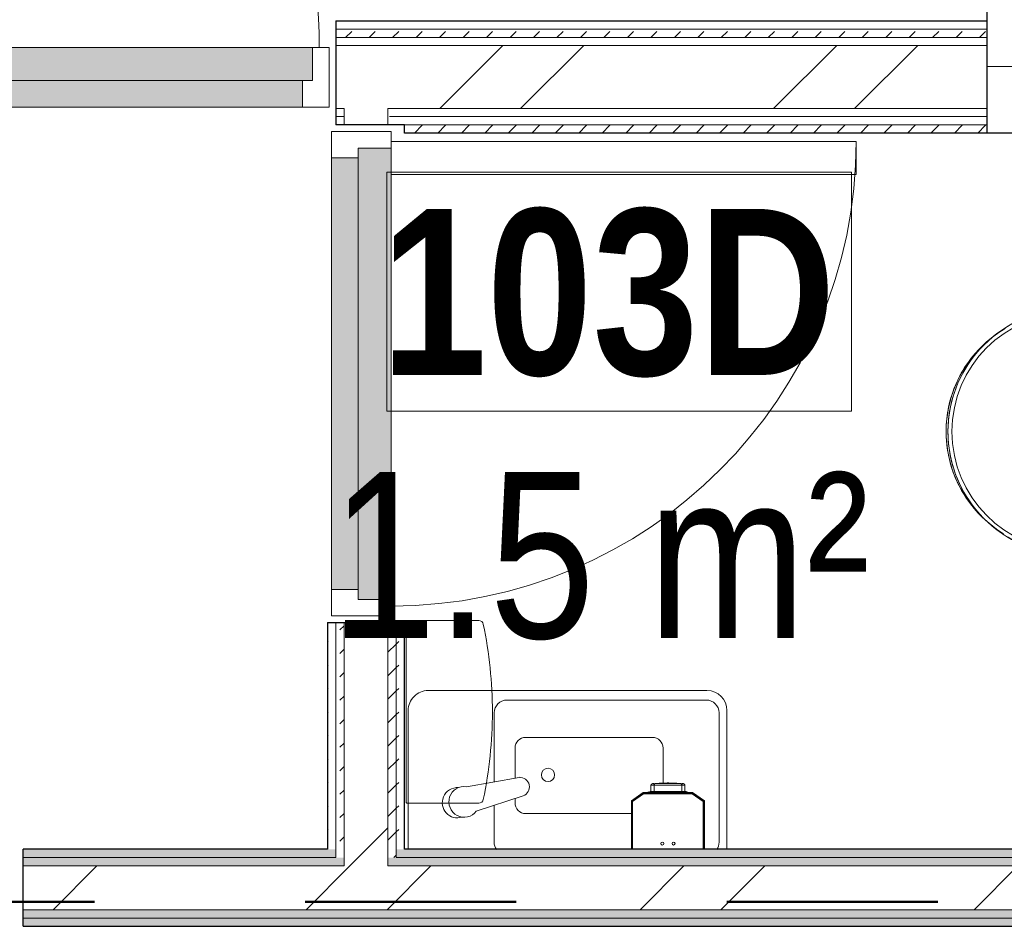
# Model space of a CAD drawing. Header units: millimetres. Extents: x -2180 to 91692, y -6418 to 21859.
# Tile 97 of 256: x 21509 to 22991, y 11857 to 13223. Entities that reach past the tile are written whole.
import ezdxf

# ---------------------------------------------------------------- set-up
doc = ezdxf.new("R2010")
doc.units = ezdxf.units.MM
doc.linetypes.add('Dash', pattern=[635, 317.5, -317.5])
for name, color, linetype, lineweight, true_color in [('_Tuletõkketsoon', 1, 'Dash', 50, 0xff0000), ('Cut Pattern-1', 7, 'Continuous', 9, 0x787878), ('Doors-1', 7, 'Continuous', 9, 0x7b918a), ('Doors-3', 7, 'Continuous', 9, 0x646464), ('Duravit Keramik-1', 7, 'Continuous', 9, 0xaaaaaa), ('Plumbing Fixtures-1', 7, 'Continuous', 9, 0xaaaaaa)]:
    doc.layers.add(name, color=color, linetype=linetype, lineweight=lineweight, true_color=true_color)
for name, color, linetype, lineweight in [('Common Edges', 7, 'Continuous', 9), ('Cut Pattern-3', 7, 'Continuous', 9), ('Doors', 7, 'Continuous', 9), ('Doors-2', 7, 'Continuous', 18), ('Generic Models', 7, 'Continuous', 9), ('Plan Swing', 7, 'Continuous', 9), ('Room Tags', 7, 'Continuous', 9), ('Walls-1', 7, 'Continuous', 25)]:
    doc.layers.add(name, color=color, linetype=linetype, lineweight=lineweight)
doc.styles.add('Swis721 Cn BT', font='swissc.ttf', dxfattribs={"height": 250})
doc.styles.add('Swis721 Cn BT_B', font='swisscb.ttf', dxfattribs={"height": 250})
pattern_1 = [(45, (0, 0), (0, 35.35534), [25, -25])]
pattern_2 = [(45, (0, 0), (-251.447, 251.447), []), (45, (0, 381), (-251.447, 251.447), [])]

# ---------------------------------------------------------------- blocks, each defined once
blk = doc.blocks.new('SMA_D01_ 1-poolne - SU-P-10- 900x2100 1 korrus-2368688-1 Korruse  plaan')
at = {"layer": 'Doors-1'}
for points in [[(359.5, 5.5), (400, 5.5), (400, 45.5), (-400, 45.5), (-400, 5.5), (48.6, 5.5)], [(400, -44.5), (415, -44.5), (415, 5.5), (-415, 5.5), (-415, -44.5), (375, -44.5)]]:
    blk.add_hatch(color=256, dxfattribs=at).paths.add_polyline_path(points, flags=0)
at = {"layer": 'Doors'}
for p, q in [((-400, 45.5), (400, 45.5)), ((400, 5.5), (-400, 5.5)), ((-415, -44.5), (375, -44.5))]:
    blk.add_line(p, q, dxfattribs=at)
at = {"layer": 'Doors-2'}
for p, q in [((-440, -44.5), (-440, 45.5)), ((-440, 45.5), (-400, 45.5)), ((-400, 45.5), (-400, 5.5)), ((400, 5.5), (400, 45.5)), ((400, 45.5), (440, 45.5)), ((440, 45.5), (440, -44.5)), ((-415, 5.5), (-415, -44.5)), ((-400, 5.5), (-415, 5.5)), ((415, 5.5), (400, 5.5)), ((415, -44.5), (415, 5.5)), ((-415, -44.5), (-440, -44.5)), ((375, -44.5), (425, -44.5)), ((375, -894.5), (375, -44.5)), ((425, -44.5), (425, -894.5)), ((440, -44.5), (425, -44.5)), ((425, -894.5), (375, -894.5))]:
    blk.add_line(p, q, dxfattribs=at)
at = {"layer": 'Plan Swing'}
blk.add_arc((425, -44.5), 850, 180, 270, dxfattribs=at)
blk = doc.blocks.new('SMA_D01_ 1-poolne - SU-P-04 - 750x2100-1929738-1 Korruse  plaan')
at = {"layer": 'Doors-3'}
for points in [[(325, 52), (-325, 52), (-325, 12), (325, 12)], [(340, -38), (340, 12), (-340, 12), (-340, -38), (308.7, -38)]]:
    blk.add_hatch(color=256, dxfattribs=at).paths.add_polyline_path(points, flags=0)
at = {"layer": 'Doors'}
for p, q in [((-325, 52), (325, 52)), ((325, 12), (-325, 12)), ((-340, -38), (300, -38))]:
    blk.add_line(p, q, dxfattribs=at)
at = {"layer": 'Doors-2'}
for p, q in [((-365, -38), (-365, 52)), ((-365, 52), (-325, 52)), ((-325, 52), (-325, 12)), ((325, 12), (325, 52)), ((325, 52), (365, 52)), ((365, 52), (365, -38)), ((-340, 12), (-340, -38)), ((-325, 12), (-340, 12)), ((340, 12), (325, 12)), ((340, -38), (340, 12)), ((-340, -38), (-365, -38)), ((300, -38), (350, -38)), ((300, -738), (300, -38)), ((350, -38), (350, -738)), ((365, -38), (350, -38)), ((350, -738), (300, -738))]:
    blk.add_line(p, q, dxfattribs=at)
at = {"layer": 'Plan Swing'}
blk.add_arc((350, -38), 700, 180, 270, dxfattribs=at)
blk = doc.blocks.new('WC seinal - Tüüp 1-V36-1 Korruse  plaan')
at = {"layer": 'Duravit Keramik-1'}
for p, q in [((-59.9, 386), (-60.2, 111.6)), ((-60.2, 111.6), (-59.9, 386)), ((-54.2, 111.6), (-53.9, 385.9)), ((304.1, 385.5), (303.8, 111.2)), ((309.8, 111.2), (310.1, 385.5)), ((310.1, 385.5), (309.8, 111.2)), ((-54.2, 111.6), (-60.2, 111.6)), ((-56.9, 106.9), (-57.1, 85.8)), ((-57.1, 85.8), (-56.9, 106.9)), ((-54.2, 105.6), (-54.2, 111.6)), ((303.8, 111.2), (-54.2, 111.6)), ((-54.2, 105.6), (303.8, 105.2)), ((-54.2, 105.6), (303.8, 105.2)), ((-49.9, 105.6), (-50.1, 85.7)), ((300.2, 85.4), (300.1, 105.2)), ((303.8, 111.2), (303.8, 105.2)), ((309.8, 111.2), (303.8, 111.2)), ((307.2, 85.5), (307, 106.6)), ((307, 106.6), (307.2, 85.5)), ((-57.1, 85.8), (-57.1, 81.3)), ((-56.8, 85.8), (-51.9, 85.7)), ((-51.9, 85.7), (-50.1, 85.7)), ((-50.1, 85.7), (300.2, 85.4)), ((300.2, 85.4), (303.7, 85.5)), ((303.7, 85.5), (305.1, 85.5)), ((305.1, 85.5), (306.9, 85.5)), ((307.2, 81), (307.2, 85.5)), ((-57.3, 63.2), (-57.3, 58)), ((-57.2, 73), (-57.2, 66)), ((300.3, 65.5), (-50.3, 65.8)), ((-50.3, 64.9), (-50.3, 57.9)), ((300.3, 64.6), (-50.3, 64.9)), ((300.3, 57.6), (300.3, 64.6)), ((307.3, 68.9), (307.3, 72.7)), ((307.3, 57.7), (307.3, 65.7)), ((-57.3, 58), (-57.5, 32.4)), ((-57.3, 58), (-57.5, 32.4)), ((-57.3, 58.9), (-57.3, 58)), ((-57.3, 58), (-57.3, 58.9)), ((-50.3, 57.9), (-57.3, 58)), ((-50.5, 32.4), (-50.3, 57.9)), ((-50.3, 57.9), (300.3, 57.6)), ((307.3, 57.7), (300.3, 57.6)), ((300.3, 57.6), (300.5, 32.2)), ((307.3, 57.7), (307.3, 58.6)), ((307.3, 57.7), (307.3, 58.6)), ((307.5, 32.2), (307.3, 57.7)), ((307.5, 32.2), (307.3, 57.7)), ((125, 32.2), (-50.5, 32.4))]:
    blk.add_line(p, q, dxfattribs=at)
at = {"layer": 'Duravit Keramik-1', "flags": 128}
for points in [[(310.1, 385.5), (309.9, 392.9), (309.4, 400.3), (308.6, 407.6), (307.6, 415), (306.2, 422.2), (304.6, 429.4), (302.6, 436.6), (300.4, 443.6), (297.9, 450.6), (295.1, 457.5), (292, 464.2), (288.7, 470.8), (285.1, 477.3), (281.3, 483.6), (277.2, 489.8), (272.9, 495.8), (268.3, 501.6), (263.5, 507.2), (258.5, 512.7), (253.2, 517.9), (247.8, 522.9), (242.2, 527.7), (236.3, 532.3), (230.3, 536.6), (224.2, 540.7), (217.9, 544.5), (211.4, 548.1), (204.8, 551.4), (198, 554.5), (191.2, 557.2), (184.2, 559.7), (177.1, 562), (170, 563.9), (162.8, 565.6), (155.5, 566.9), (148.2, 568), (140.8, 568.8), (133.5, 569.3), (126.1, 569.4), (118.7, 569.3), (111.3, 568.9), (103.9, 568.2), (96.6, 567.2), (89.3, 565.9), (82.1, 564.4), (74.9, 562.5), (67.8, 560.3), (60.8, 557.9), (53.9, 555.2), (47.2, 552.2), (40.5, 549), (34, 545.5), (27.6, 541.7), (21.4, 537.7), (15.4, 533.4), (9.5, 528.9), (3.8, 524.1), (-1.6, 519.2), (-6.9, 514), (-12, 508.6), (-16.9, 503), (-21.5, 497.3), (-25.9, 491.3), (-30, 485.2), (-33.9, 478.9), (-37.6, 472.5), (-41, 465.9), (-44.1, 459.2), (-47, 452.4), (-49.5, 445.4), (-51.8, 438.4), (-53.9, 431.3), (-55.6, 424.1), (-57, 416.8), (-58.2, 409.5), (-59, 402.2), (-59.6, 394.8), (-59.9, 387.4), (-59.9, 386)], [(280.7, 483.1), (277.2, 488.8), (273.2, 494.8), (269, 500.6), (264.6, 506.3), (259.9, 511.8), (255, 517), (249.9, 522.1), (244.6, 527), (239.1, 531.7), (233.5, 536.1), (227.6, 540.3), (221.6, 544.3), (215.5, 548), (209.2, 551.5), (202.7, 554.7), (196.2, 557.7), (189.5, 560.4), (182.7, 562.8), (175.9, 565), (168.9, 566.9), (161.9, 568.5), (154.8, 569.8), (147.7, 570.8), (140.5, 571.6), (133.3, 572.1), (126.1, 572.2), (118.9, 572.1), (111.8, 571.7), (104.6, 571.1), (97.5, 570.1), (90.4, 568.8), (83.3, 567.3), (76.4, 565.5), (69.5, 563.4), (62.7, 561), (56, 558.4), (49.4, 555.5), (42.9, 552.3), (36.6, 548.9), (30.4, 545.2), (24.4, 541.3), (18.5, 537.1), (12.8, 532.7), (7.3, 528.1), (1.9, 523.3), (-3.2, 518.3), (-8.2, 513), (-12.9, 507.6), (-17.4, 502), (-21.7, 496.2), (-25.7, 490.2), (-28.6, 485.6)], [(-60.2, 111.6), (-60.2, 111.4), (-60.2, 111.2), (-60.2, 110.9), (-60.1, 110.7), (-60.1, 110.4), (-60.1, 110.2), (-60, 110), (-59.9, 109.8), (-59.8, 109.5), (-59.8, 109.3), (-59.7, 109.1), (-59.5, 108.9), (-59.4, 108.7), (-59.3, 108.5), (-59.2, 108.3), (-59, 108.1), (-58.9, 107.9), (-58.7, 107.7), (-58.6, 107.5), (-58.4, 107.3), (-58.2, 107.2), (-58.1, 107), (-57.9, 106.9), (-57.7, 106.7), (-57.5, 106.6), (-57.3, 106.5), (-57.1, 106.3), (-56.8, 106.2), (-56.6, 106.1), (-56.4, 106), (-56.2, 106), (-56, 105.9), (-55.7, 105.8), (-55.5, 105.8), (-55.2, 105.7), (-55, 105.7), (-54.8, 105.7), (-54.5, 105.6), (-54.3, 105.6), (-54.2, 105.6)], [(-58.7, 107.7), (-59.3, 108.5), (-59.8, 109.4), (-60.1, 110.5), (-60.2, 111.6)], [(-60.1, 110.4), (-59.6, 109), (-58, 107)], [(-54.2, 105.6), (-55.3, 105.7), (-56.2, 106), (-57.1, 106.4), (-58, 107)], [(-56.8, 106.6), (-56.4, 106.2), (-55.9, 105.9), (-55.3, 105.7), (-54.2, 105.6)], [(303.8, 105.2), (304, 105.2), (304.2, 105.2), (304.5, 105.2), (304.7, 105.3), (304.9, 105.3), (305.2, 105.4), (305.4, 105.4), (305.6, 105.5), (305.9, 105.6), (306.1, 105.7), (306.3, 105.8), (306.5, 105.9), (306.7, 106), (306.9, 106.1), (307.1, 106.2), (307.3, 106.4), (307.5, 106.5), (307.7, 106.7), (307.9, 106.8), (308.1, 107), (308.2, 107.2), (308.4, 107.4), (308.5, 107.5), (308.7, 107.7), (308.8, 107.9), (308.9, 108.1), (309, 108.3), (309.2, 108.6), (309.3, 108.8), (309.3, 109), (309.4, 109.2), (309.5, 109.5), (309.6, 109.7), (309.6, 109.9), (309.7, 110.2), (309.7, 110.4), (309.7, 110.6), (309.8, 110.9), (309.8, 111.1), (309.8, 111.2)], [(307.5, 106.5), (306.7, 105.9), (305.7, 105.5), (304.8, 105.3), (303.8, 105.2)], [(303.8, 105.2), (304.8, 105.3), (305.4, 105.5), (305.9, 105.8), (306.3, 106.2)], [(307.5, 106.5), (308.5, 107.5), (309.4, 109.1), (309.6, 109.7)], [(309.8, 111.2), (309.6, 110), (309.3, 109), (308.9, 108), (308.3, 107.2)], [(82.4, 52.2), (82.1, 52.2), (81.8, 52.3), (81.5, 52.3), (81.2, 52.3)], [(168.6, 52.2), (168.3, 52.2), (168, 52.2), (167.8, 52.1)], [(-50.5, 32.4), (-55.4, 32.4), (-57.5, 32.4)]]:
    blk.add_lwpolyline(points, dxfattribs=at)
at = {"layer": 'Duravit Keramik-1'}
for centre, radius, start, end in [((125.1, 384.4), 185, 0.3254, 179.5303), ((125.1, 384.4), 179, 0.332, 179.5237), ((125.3, 392.2), 180, 43.4096, 135.9649), ((-54.2, 111.6), 6, 179.9282, 269.9282), ((303.8, 111.2), 6, 269.9282, 359.9282)]:
    blk.add_arc(centre, radius, start, end, dxfattribs=at)
for centre, major_axis, ratio, start_param, end_param in [((-58.2, 111.6), (-2, 0), 0.83812, 0, 0.523599), ((307.8, 111.2), (-2, 0), 0.83812, 2.617994, 3.141593), ((-50.3, 58.8), (-7, 0.05), 0.996195, 4.719307, 6.283185), ((-50.3, 57.9), (-7, 0.05), 0.996195, 4.719307, 6.283185), ((300.3, 58.5), (7, 0.04), 0.996195, 0, 1.56389), ((300.3, 57.6), (7, 0.04), 0.996195, 0, 1.56389)]:
    blk.add_ellipse(centre, major_axis=major_axis, ratio=ratio, start_param=start_param, end_param=end_param, dxfattribs=at)
for points in [[(-53.9, 385.9), (-54.7, 385.9), (-56.2, 385.9), (-58.2, 386), (-59.6, 386), (-59.9, 386), (-59.9, 386)], [(304.1, 385.5), (304.9, 385.5), (306.5, 385.5), (307.8, 385.5), (308.3, 385.5)]]:
    blk.add_open_spline(points, degree=3, dxfattribs=at)
for points, knots in [([(308.3, 385.5), (308.9, 385.5), (309.8, 385.5), (310.1, 385.5), (310.1, 385.5)], [0.5000044, 0.5000044, 0.5000044, 0.5000044, 0.75, 1, 1, 1, 1]), ([(-57.3, 58.9), (-57.3, 59.2), (-57.3, 61.4), (-57.2, 68.3), (-57.2, 76.9), (-57.1, 82.8), (-57.1, 85.8)], [-1, -1, -1, -1, -0.722222, -0.444444, -0.222222, 0, 0, 0, 0]), ([(-50.3, 65.8), (-50.3, 66), (-50.3, 67.1), (-50.2, 71.1), (-50.2, 77.5), (-50.1, 83), (-50.1, 85.7)], [0, 0, 0, 0, 0.222222, 0.444444, 0.722222, 1, 1, 1, 1]), ([(300.2, 85.4), (300.2, 84.3), (300.2, 82.1), (300.2, 77.9), (300.3, 73), (300.3, 67.7), (300.3, 65.8), (300.3, 65.5)], [0, 0, 0, 0, 0.111111, 0.222222, 0.444444, 0.666667, 1, 1, 1, 1]), ([(307.2, 85.5), (307.2, 81.8), (307.2, 74.3), (307.3, 65.7), (307.3, 60.3), (307.3, 58.8), (307.3, 58.6)], [-1, -1, -1, -1, -0.7222222, -0.4444444, -0.2222222, 0, 0, 0, 0])]:
    blk.add_open_spline(points, degree=3, knots=knots, dxfattribs=at)
blk = doc.blocks.new('SMA_Pro A allas 28x48cm - SA-00 - Laufen Pro 480 _ Oras Saga PAREMPOOLNE KÄSIDUŠŠIGA-1742598-1 Korruse  plaan')
at = {"layer": 'Plumbing Fixtures-1'}
for p, q in [((-115, -310), (-115, -100.8)), ((365, -100.7), (365, -310)), ((-103.1, -111.4), (-103.1, -306.4)), ((235.5, -167.1), (235.5, -111.4)), ((28.8, -154.6), (187.9, -154.6)), ((192, -181.3), (262.5, -158.4)), ((204.1, -177.3), (204.1, -170.8)), ((-18.9, -253.3), (-18.9, -200.2)), ((277.1, -194.9), (197.7, -209.2)), ((235.5, -306.4), (235.5, -202.4)), ((204.1, -253.3), (204.1, -208)), ((187.9, -269.5), (-2.9, -269.5)), ((-83.8, -325.7), (216.2, -325.7)), ((335, -340), (-85, -340))]:
    blk.add_line(p, q, dxfattribs=at)
for centre, radius, start, end in [((-83.8, -111.4), 19.3, 144.837, 180), ((216.2, -111.4), 19.3, 360, 35.1629), ((187.9, -170.8), 16.2, 0, 90.0005), ((154.4, -212.8), 10, 0, 180), ((154.4, -212.8), 10, 180, 360), ((-2.7, -253.3), 16.2, 180, 269.3727), ((187.9, -253.3), 16.2, 269.9992, 0), ((-85, -310), 30, 180, 270), ((-83.8, -306.4), 19.3, 180, 270), ((216.2, -306.4), 19.3, 270, 360), ((335, -310), 30, 270, 0)]:
    blk.add_arc(centre, radius, start, end, dxfattribs=at)
for centre, major_axis, ratio, start_param, end_param in [((281, -172.1), (-8.2, 21.7), 0.974907, 2.6012, 6.865567), ((290.9, -171), (-5.7, 22.1), 0.993539, 4.072829, 6.340617), ((196.4, -195), (-5.1, 13.4), 0.974907, 6.237005, 9.14692), ((290.9, -171), (-5.7, 22.1), 0.993539, 2.817103, 4.072829)]:
    blk.add_ellipse(centre, major_axis=major_axis, ratio=ratio, start_param=start_param, end_param=end_param, dxfattribs=at)
blk = doc.blocks.new('Mediclinics_Steel paper towel CZ folds dispenser_DT0106x - DT0106C-V123-1 Korruse  plaan')
at = {"layer": 'Generic Models'}
for p, q in [((35453, 5509.2), (35453, 5401.8)), ((35728.1, 5509.2), (35728.1, 5401.8)), ((35590.5, 5399.8), (35455, 5399.8)), ((35590.5, 5399.8), (35726.1, 5399.8))]:
    blk.add_line(p, q, dxfattribs=at)
for centre, radius, start, end in [((35460, 5509.2), 7, 101.8922, 180), ((35590.6, 4889.2), 640.5, 90.0044, 101.8922), ((35590.5, 4889.2), 640.5, 78.1078, 89.9956), ((35721.1, 5509.2), 7, 0, 78.1078), ((35455, 5401.8), 2, 180, 270), ((35726.1, 5401.8), 2, 270, 0)]:
    blk.add_arc(centre, radius, start, end, dxfattribs=at)
blk = doc.blocks.new('Mediclinics_Liquid soap dispenser_DJ0031x - DJ0031-V134-1 Korruse  plaan')
at = {"layer": 'Generic Models'}
for p, q in [((16557.9, 12069.8), (16557.9, 12058.5)), ((16562.8, 12069.8), (16557.9, 12069.8)), ((16562, 12072.5), (16562, 12069.8)), ((16604.2, 12069.8), (16562.8, 12069.8)), ((16562.8, 12069.8), (16562.8, 12060.2)), ((16564.7, 12072.5), (16564.7, 12072.5)), ((16564.7, 12072.5), (16602.2, 12072.5)), ((16602.2, 12072.5), (16564.7, 12072.5)), ((16564.7, 12072.5), (16564.7, 12072.5)), ((16602.2, 12072.5), (16602.2, 12072.5)), ((16602.2, 12072.5), (16602.2, 12072.5)), ((16604.2, 12060.2), (16604.2, 12069.8)), ((16609.1, 12069.8), (16604.2, 12069.8)), ((16605, 12069.8), (16605, 12072.5)), ((16609.1, 12058.5), (16609.1, 12069.8)), ((16546.3, 12058.5), (16528.5, 12046)), ((16528.7, 12045.9), (16546.4, 12058.3)), ((16546.9, 12056.8), (16530.2, 12045.1)), ((16546.9, 12056.8), (16530.2, 12045.1)), ((16620.6, 12058.5), (16546.3, 12058.5)), ((16546.3, 12058.5), (16546.4, 12058.3)), ((16546.4, 12058.3), (16620.5, 12058.3)), ((16620.1, 12056.8), (16546.9, 12056.8)), ((16620.1, 12056.8), (16546.9, 12056.8)), ((16555.8, 12060.2), (16553.3, 12059.2)), ((16553.3, 12059.2), (16553.3, 12058.2)), ((16556.5, 12060.2), (16561.9, 12060.2)), ((16560.9, 12059.2), (16557.3, 12059.2)), ((16559.8, 12060.2), (16557.4, 12060.2)), ((16560.1, 12059.4), (16557.9, 12059.4)), ((16606.1, 12059.2), (16560.9, 12059.2)), ((16560.9, 12059.2), (16560.9, 12058.2)), ((16605.1, 12060.2), (16561.9, 12060.2)), ((16610.4, 12060.2), (16605.1, 12060.2)), ((16606.1, 12058.2), (16606.1, 12059.2)), ((16609.7, 12059.2), (16606.1, 12059.2)), ((16609.1, 12059.4), (16606.8, 12059.4)), ((16609.5, 12060.2), (16607.1, 12060.2)), ((16613.6, 12059.2), (16611.1, 12060.2)), ((16613.6, 12058.2), (16613.6, 12059.2)), ((16636.7, 12045.1), (16620.1, 12056.8)), ((16636.7, 12045.1), (16620.1, 12056.8)), ((16620.6, 12058.5), (16620.5, 12058.3)), ((16620.5, 12058.3), (16638.2, 12045.9)), ((16638.5, 12046), (16620.6, 12058.5)), ((16528.5, 12046), (16528.7, 12045.9)), ((16528.5, 11973.1), (16528.5, 12046)), ((16528.7, 11973.1), (16528.7, 12045.9)), ((16530.2, 12045.1), (16530.2, 11973.1)), ((16530.2, 12045.1), (16530.2, 11973.1)), ((16636.7, 11973.1), (16636.7, 12045.1)), ((16636.7, 11973.1), (16636.7, 12045.1)), ((16638.5, 12046), (16638.2, 12045.9)), ((16638.2, 12045.9), (16638.2, 11973.1)), ((16638.5, 11973.1), (16638.5, 12046))]:
    blk.add_line(p, q, dxfattribs=at)
at = {"layer": 'Generic Models', "flags": 128}
for points in [[(16557.9, 12069.8), (16557.9, 12070), (16558, 12070.2), (16558.1, 12070.3), (16558.2, 12070.5), (16558.3, 12070.6), (16558.4, 12070.8), (16558.5, 12070.9), (16558.7, 12071.1), (16558.8, 12071.2), (16558.9, 12071.3), (16559.1, 12071.4), (16559.2, 12071.5), (16559.3, 12071.7), (16559.5, 12071.8), (16559.6, 12071.9), (16559.8, 12072), (16560, 12072), (16560.1, 12072.1), (16560.3, 12072.2), (16560.5, 12072.3), (16560.6, 12072.3), (16560.8, 12072.4), (16561, 12072.4), (16561.2, 12072.5), (16561.3, 12072.5), (16561.5, 12072.5), (16561.7, 12072.5), (16561.9, 12072.5), (16562, 12072.5)], [(16570.3, 12072.8), (16570.2, 12072.8), (16570.2, 12072.8), (16570.2, 12072.7), (16570.1, 12072.6), (16570.1, 12072.5)], [(16570.3, 12072.8), (16578.1, 12073), (16582.1, 12073.2), (16583.5, 12073.3)], [(16570.4, 12072.5), (16570.4, 12072.6), (16570.4, 12072.7), (16570.3, 12072.8), (16570.3, 12072.8), (16570.3, 12072.8)], [(16572.3, 12072.8), (16572.3, 12072.8), (16572.2, 12072.8), (16572.2, 12072.7), (16572.2, 12072.6), (16572.1, 12072.5)], [(16572.3, 12072.8), (16579.1, 12073), (16582.5, 12073.2), (16583.5, 12073.3)], [(16572.4, 12072.5), (16572.4, 12072.6), (16572.4, 12072.7), (16572.4, 12072.8), (16572.3, 12072.8), (16572.3, 12072.8)], [(16583.5, 12072.5), (16583.5, 12072.9), (16583.5, 12073.2), (16583.5, 12073.3), (16583.5, 12073.2), (16583.5, 12072.9), (16583.5, 12072.5)], [(16594.7, 12072.8), (16587.8, 12073), (16584.4, 12073.2), (16583.5, 12073.3)], [(16583.5, 12072.5), (16583.5, 12072.9), (16583.5, 12073.2), (16583.5, 12073.3), (16583.5, 12073.2), (16583.5, 12072.9), (16583.5, 12072.5)], [(16583.5, 12072.5), (16583.5, 12072.9), (16583.5, 12073.2), (16583.5, 12073.3), (16583.5, 12073.2), (16583.5, 12072.9), (16583.5, 12072.5)], [(16596.7, 12072.8), (16588.8, 12073), (16584.9, 12073.2), (16583.5, 12073.3)], [(16583.5, 12072.5), (16583.5, 12072.9), (16583.5, 12073.2), (16583.5, 12073.3), (16583.5, 12073.2), (16583.5, 12072.9), (16583.5, 12072.5)], [(16594.7, 12072.8), (16594.6, 12072.8), (16594.6, 12072.8), (16594.6, 12072.7), (16594.5, 12072.6), (16594.5, 12072.5)], [(16594.8, 12072.5), (16594.8, 12072.6), (16594.8, 12072.7), (16594.7, 12072.8), (16594.7, 12072.8), (16594.7, 12072.8)], [(16596.7, 12072.8), (16596.6, 12072.8), (16596.6, 12072.8), (16596.6, 12072.7), (16596.6, 12072.6), (16596.6, 12072.5)], [(16596.8, 12072.5), (16596.8, 12072.6), (16596.8, 12072.7), (16596.7, 12072.8), (16596.7, 12072.8), (16596.7, 12072.8)], [(16605, 12072.5), (16605.2, 12072.5), (16605.3, 12072.5), (16605.5, 12072.5), (16605.7, 12072.5), (16605.9, 12072.4), (16606.1, 12072.4), (16606.2, 12072.3), (16606.4, 12072.3), (16606.6, 12072.2), (16606.7, 12072.2), (16606.9, 12072.1), (16607.1, 12072), (16607.2, 12071.9), (16607.4, 12071.8), (16607.5, 12071.7), (16607.7, 12071.6), (16607.8, 12071.5), (16608, 12071.4), (16608.1, 12071.2), (16608.2, 12071.1), (16608.4, 12071), (16608.5, 12070.8), (16608.6, 12070.7), (16608.7, 12070.5), (16608.8, 12070.4), (16608.9, 12070.2), (16609, 12070.1), (16609, 12069.9), (16609.1, 12069.8)]]:
    blk.add_lwpolyline(points, dxfattribs=at)
at = {"layer": 'Generic Models'}
for centre, radius, start, end in [((16547.4, 12055.3), 3, 90.0567, 101.7008), ((16619.6, 12055.3), 3, 78.2956, 89.9433), ((16531.7, 12044.3), 3, 138.8044, 152.492), ((16635.2, 12044.3), 3, 27.5122, 41.1894), ((16575, 11981.8), 2.25, 0, 180), ((16575, 11981.8), 2.25, 180, 0), ((16592, 11981.8), 2.25, 0, 180), ((16592, 11981.8), 2.25, 180, 0)]:
    blk.add_arc(centre, radius, start, end, dxfattribs=at)
blk.add_ellipse((16686.3, 12042.4), major_axis=(133.6, 0), ratio=0.367595, start_param=2.769734, end_param=2.791289, dxfattribs=at)
for points in [[(16564.7, 12072.5), (16564.6, 12072.5), (16564.2, 12072.5), (16563.8, 12072.1), (16563.3, 12071.6), (16563, 12070.8), (16562.8, 12070.2), (16562.8, 12069.8)], [(16606.1, 12059.2), (16605.9, 12059.4), (16605.6, 12059.7), (16605.2, 12060.1), (16605.1, 12060.2)]]:
    blk.add_open_spline(points, degree=3, dxfattribs=at)
for points, knots in [([(16604.2, 12069.8), (16604.1, 12070.2), (16604, 12070.8), (16603.6, 12071.5), (16603.3, 12071.9), (16603.1, 12072.1), (16602.8, 12072.4), (16602.5, 12072.5), (16602.2, 12072.5)], [0, 0, 0, 0, 0.2, 0.4, 0.55, 0.625, 0.7, 1, 1, 1, 1]), ([(16546.4, 12058.3), (16546.4, 12058.2), (16546.4, 12058.1), (16546.5, 12057.8), (16546.6, 12057.5), (16546.8, 12057.1), (16546.8, 12056.9), (16546.9, 12056.8)], [0, 0, 0, 0, 0.333333, 0.5, 0.666667, 0.833333, 1, 1, 1, 1]), ([(16620.5, 12058.3), (16620.5, 12058.2), (16620.5, 12058.1), (16620.4, 12057.8), (16620.3, 12057.5), (16620.2, 12057.1), (16620.1, 12056.9), (16620.1, 12056.8)], [0, 0, 0, 0, 0.333333, 0.5, 0.666667, 0.833333, 1, 1, 1, 1]), ([(16528.7, 12045.9), (16528.7, 12045.9), (16528.8, 12045.9), (16528.9, 12045.8), (16529.1, 12045.7), (16529.3, 12045.6), (16529.6, 12045.5), (16529.9, 12045.3), (16530.1, 12045.2), (16530.2, 12045.1)], [0, 0, 0, 0, 0.166667, 0.333333, 0.5, 0.583333, 0.666667, 0.833333, 1, 1, 1, 1]), ([(16638.2, 12045.9), (16638.2, 12045.9), (16638.2, 12045.9), (16638, 12045.8), (16637.8, 12045.7), (16637.6, 12045.6), (16637.4, 12045.5), (16637.1, 12045.3), (16636.8, 12045.2), (16636.7, 12045.1)], [0, 0, 0, 0, 0.166667, 0.333333, 0.5, 0.583333, 0.666667, 0.833333, 1, 1, 1, 1])]:
    blk.add_open_spline(points, degree=3, knots=knots, dxfattribs=at)
blk = doc.blocks.new('1_0 Room Tag - 2_5mm Nr - m²-411648-1 Korruse  plaan')
at = {"layer": 'Room Tags'}
for p, q in [((3.5, 3.78), (-3.5, 3.78)), ((-3.5, 3.78), (-3.5, 0.18)), ((3.5, 3.78), (3.5, 0.18)), ((3.5, 0.18), (-3.5, 0.18))]:
    blk.add_line(p, q, dxfattribs=at)

msp = doc.modelspace()

# ---------------------------------------------------------------- hatches: boundary and pattern name
at = {"layer": 'Cut Pattern-1'}
h = msp.add_hatch(dxfattribs=at)
h.set_pattern_fill('FP_3', color=256, style=0, pattern_type=2)
h.set_pattern_definition(pattern_2)
h.paths.add_polyline_path([(22965.8, 13089.1), (22965.8, 13184.1), (22065.8, 13184.1), (22065.8, 13089.1), (22875.5, 13089.1)], flags=0)
h = msp.add_hatch(dxfattribs=at)
h.set_pattern_fill('FP_3', color=256, style=0, pattern_type=2)
h.set_pattern_definition(pattern_2)
h.paths.add_polyline_path([(21997.3, 11948.1), (22063.3, 11948.1), (22063.3, 12314.6), (21997.3, 12314.6), (21997.3, 11960.6)], flags=0)
h.paths.add_polyline_path([(22063.3, 13064.6), (22063.3, 13089.1), (21997.3, 13089.1), (21997.3, 13064.6), (22018.3, 13064.6)], flags=0)
h = msp.add_hatch(dxfattribs=at)
h.set_pattern_fill('FP_3', color=256, style=0, pattern_type=2)
h.set_pattern_definition(pattern_2)
h.paths.add_polyline_path([(29817.4, 11882.1), (29817.4, 11948.1), (27666.3, 11948.1), (27666.3, 11882.1), (29641.8, 11882.1)], flags=0)
h.paths.add_polyline_path([(24046.8, 11882.1), (26666.3, 11882.1), (26666.3, 11948.1), (21513.7, 11948.1), (21513.7, 11882.1), (23736, 11882.1)], flags=0)
h.paths.add_polyline_path([(19695.1, 11882.1), (20513.7, 11882.1), (20513.7, 11948.1), (18261.7, 11948.1), (18261.7, 11882.1), (19384.3, 11882.1)], flags=0)
at = {"layer": 'Cut Pattern-3'}
h = msp.add_hatch(dxfattribs=at)
h.set_pattern_fill('FP_22', color=256, angle=225, style=0, pattern_type=2)
h.set_pattern_definition([(135, (22988.33, 13504.6), (-250, -1e-12), [7.07, -346.48]), (45, (22983.33, 13532.1), (-250, -1e-12), [7.07, -346.48]), (180, (23003.33, 13502.1), (1e-12, -250), [7.5, -242.5]), (161.565, (22995.826, 13502.106), (-250, 0.0002), [7.906, -782.664]), (18.435, (22988.33, 13537.11), (-250, -0.0002), [7.906, -782.664]), (3e-13, (22995.83, 13539.6), (-1e-12, 250), [7.5, -242.5]), (341.565, (23003.33, 13539.606), (-250, 0.0002), [7.906, -782.664]), (315, (23010.83, 13537.1), (-250, -1e-12), [7.07, -346.48]), (251.565, (23018.33, 13517.11), (-250.001, -1000), [7.906, -782.664]), (225, (23015.83, 13509.6), (-250, -1e-12), [7.07, -346.48]), (198.435, (23010.83, 13504.606), (-250, -0.0002), [7.906, -782.664]), (270, (23018.33, 13524.6), (250, 1e-12), [7.5, -242.5]), (288.435, (23015.83, 13532.11), (250.001, -1000), [7.906, -782.664]), (90, (23060.83, 13449.6), (-250, -1e-12), [7.5, -242.5]), (180, (23083.33, 13434.6), (1e-12, -250), [7.5, -242.5]), (161.565, (23075.826, 13434.606), (-250, 0.0002), [7.906, -782.664]), (135, (23068.33, 13437.1), (-250, -1e-12), [7.07, -346.48]), (45, (23063.33, 13464.6), (-250, -1e-12), [7.07, -346.48]), (18.435, (23068.33, 13469.61), (-250, -0.0002), [7.906, -782.664]), (3e-13, (23075.83, 13472.1), (-1e-12, 250), [7.5, -242.5]), (341.565, (23083.33, 13472.106), (-250, 0.0002), [7.906, -782.664]), (315, (23090.83, 13469.6), (-250, -1e-12), [7.07, -346.48]), (251.565, (23098.33, 13449.61), (-250.001, -1000), [7.906, -782.664]), (225, (23095.83, 13442.1), (-250, -1e-12), [7.07, -346.48]), (198.435, (23090.83, 13437.11), (-250, -0.0002), [7.906, -782.664]), (270, (23098.33, 13457.1), (250, 1e-12), [7.5, -242.5]), (288.435, (23095.83, 13464.61), (250.001, -1000), [7.906, -782.664]), (108.435, (23063.33, 13442.11), (-250, 499.999), [7.906, -782.664]), (71.565, (23060.83, 13457.11), (250, 500), [7.906, -782.664]), (90, (23048.33, 13597.1), (-250, -1e-12), [7.5, -242.5]), (180, (23070.83, 13582.1), (1e-12, -250), [7.5, -242.5]), (161.565, (23063.33, 13582.11), (-250, 0.0002), [7.906, -782.664]), (135, (23055.83, 13584.6), (-250, -1e-12), [7.07, -346.48]), (45, (23050.83, 13612.1), (-250, -1e-12), [7.07, -346.48]), (18.435, (23055.83, 13617.106), (-250, -0.0002), [7.906, -782.664]), (3e-13, (23063.33, 13619.6), (-1e-12, 250), [7.5, -242.5]), (341.565, (23070.826, 13619.606), (-250, 0.0002), [7.906, -782.664]), (315, (23078.33, 13617.1), (-250, -1e-12), [7.07, -346.48]), (251.565, (23085.826, 13597.11), (-250.001, -1000), [7.906, -782.664]), (225, (23083.33, 13589.6), (-250, -1e-12), [7.07, -346.48]), (198.435, (23078.33, 13584.606), (-250, -0.0002), [7.906, -782.664]), (270, (23085.83, 13604.6), (250, 1e-12), [7.5, -242.5]), (288.435, (23083.33, 13612.11), (250.001, -1000), [7.906, -782.664]), (108.435, (23050.83, 13589.606), (-250, 499.999), [7.906, -782.664]), (71.565, (23048.326, 13604.61), (250, 499.999), [7.906, -782.664]), (90, (22980.83, 13517.1), (-250, -1e-12), [7.5, -242.5]), (108.435, (22983.33, 13509.606), (-250, 499.999), [7.906, -782.664]), (71.565, (22980.83, 13524.61), (250, 500), [7.906, -782.664]), (90, (22890.83, 13464.6), (-250, -1e-12), [7.5, -242.5]), (180, (22913.33, 13449.6), (1e-12, -250), [7.5, -242.5]), (161.565, (22905.83, 13449.61), (-250, 0.0002), [7.906, -782.664]), (135, (22898.33, 13452.1), (-250, -1e-12), [7.07, -346.48]), (45, (22893.33, 13479.6), (-250, -1e-12), [7.07, -346.48]), (18.435, (22898.326, 13484.61), (-250, -0.0002), [7.906, -782.664]), (3e-13, (22905.83, 13487.1), (-1e-12, 250), [7.5, -242.5]), (341.565, (22913.326, 13487.106), (-250, 0.0002), [7.906, -782.664]), (315, (22920.83, 13484.6), (-250, -1e-12), [7.07, -346.48]), (251.565, (22928.33, 13464.606), (-250.001, -1000), [7.906, -782.664]), (225, (22925.83, 13457.1), (-250, -1e-12), [7.07, -346.48]), (198.435, (22920.826, 13452.11), (-250, -0.0002), [7.906, -782.664]), (270, (22928.33, 13472.1), (250, 1e-12), [7.5, -242.5]), (288.435, (22925.826, 13479.61), (250.001, -1000), [7.906, -782.664]), (108.435, (22893.326, 13457.11), (-250, 499.999), [7.906, -782.664]), (71.565, (22890.83, 13472.106), (250, 499.999), [7.906, -782.664]), (90, (22910.83, 13572.1), (-250, -1e-12), [7.5, -242.5]), (180, (22933.33, 13557.1), (1e-12, -250), [7.5, -242.5]), (161.565, (22925.826, 13557.11), (-250, 0.0002), [7.906, -782.664]), (135, (22918.33, 13559.6), (-250, -1e-12), [7.07, -346.48]), (45, (22913.33, 13587.1), (-250, -1e-12), [7.07, -346.48]), (18.435, (22918.326, 13592.11), (-250, -0.0002), [7.906, -782.664]), (3e-13, (22925.83, 13594.6), (-1e-12, 250), [7.5, -242.5]), (341.565, (22933.33, 13594.61), (-250, 0.0002), [7.906, -782.664]), (315, (22940.83, 13592.1), (-250, -1e-12), [7.07, -346.48]), (251.565, (22948.33, 13572.106), (-250.001, -1000), [7.906, -782.664]), (225, (22945.83, 13564.6), (-250, -1e-12), [7.07, -346.48]), (198.435, (22940.826, 13559.61), (-250, -0.0002), [7.906, -782.664]), (270, (22948.33, 13579.6), (250, 1e-12), [7.5, -242.5]), (288.435, (22945.826, 13587.11), (250.001, -1000), [7.906, -782.664]), (108.435, (22913.326, 13564.61), (-250.001, 500), [7.906, -782.664]), (71.565, (22910.83, 13579.606), (250.001, 500), [7.906, -782.664]), (180, (23115.83, 13402.1), (1e-12, -250), [])])
h.paths.add_polyline_path([(23114.3, 13052.1), (23115.8, 13052.1), (23115.8, 13752.1), (22965.8, 13752.1), (22965.8, 13052.1)], flags=0)
h = msp.add_hatch(dxfattribs=at)
h.set_pattern_fill('FP_1', color=256, style=0, pattern_type=2)
h.set_pattern_definition(pattern_1)
h.paths.add_polyline_path([(22065.8, 13196.1), (22065.8, 13208.6), (21984.8, 13208.6), (21984.8, 13196.1)], flags=0)
h.paths.add_polyline_path([(20942.2, 13196.1), (20954.2, 13196.1), (20954.2, 13208.6), (20940.8, 13208.6), (20941.7, 13196.1)], flags=0)
h.paths.add_polyline_path([(21073.2, 13196.1), (21084.8, 13196.1), (21084.8, 13208.6), (21073.2, 13208.6)], flags=0)
h.paths.add_polyline_path([(19995.3, 13196.1), (20040.8, 13196.1), (20040.8, 13208.6), (19995.3, 13208.6)], flags=0)
h = msp.add_hatch(dxfattribs=at)
h.set_pattern_fill('FP_1', color=256, style=0, pattern_type=2)
h.set_pattern_definition(pattern_1)
h.paths.add_polyline_path([(22834.3, 13196.1), (22965.8, 13196.1), (22965.8, 13208.6), (22065.8, 13208.6), (22065.8, 13196.1), (22674.8, 13196.1)], flags=0)
h = msp.add_hatch(dxfattribs=at)
h.set_pattern_fill('FP_1', color=256, style=0, pattern_type=2)
h.set_pattern_definition(pattern_1)
h.paths.add_polyline_path([(22889.7, 13052.1), (22965.8, 13052.1), (22965.8, 13064.6), (22088.3, 13064.6), (22088.3, 13052.1), (22738.9, 13052.1)], flags=0)
h = msp.add_hatch(dxfattribs=at)
h.set_pattern_fill('FP_1', color=256, style=0, pattern_type=2)
h.set_pattern_definition(pattern_1)
h.paths.add_polyline_path([(21984.8, 11973.1), (21984.8, 12314.6), (21972.3, 12314.6), (21972.3, 11973.1)], flags=0)
h = msp.add_hatch(dxfattribs=at)
h.set_pattern_fill('FP_1', color=256, style=0, pattern_type=2)
h.set_pattern_definition(pattern_1)
h.paths.add_polyline_path([(21997.3, 11960.6), (21997.3, 12314.6), (21984.8, 12314.6), (21984.8, 11960.6)], flags=0)
h = msp.add_hatch(dxfattribs=at)
h.set_pattern_fill('FP_1', color=256, style=0, pattern_type=2)
h.set_pattern_definition(pattern_1)
h.paths.add_polyline_path([(22065.8, 11960.6), (22075.8, 11960.6), (22075.8, 12314.6), (22063.3, 12314.6), (22063.3, 11960.6)], flags=0)
h = msp.add_hatch(dxfattribs=at)
h.set_pattern_fill('FP_1', color=256, style=0, pattern_type=2)
h.set_pattern_definition(pattern_1)
h.paths.add_polyline_path([(22075.8, 11973.1), (22088.3, 11973.1), (22088.3, 12314.6), (22075.8, 12314.6), (22075.8, 12085.6)], flags=0)
h = msp.add_hatch(dxfattribs=at)
h.set_pattern_fill('FP_1', color=256, style=0, pattern_type=2)
h.set_pattern_definition(pattern_1)
h.paths.add_polyline_path([(29817.4, 11960.6), (29817.4, 11973.1), (28193.3, 11973.1), (28193.3, 11960.6), (29641.8, 11960.6)], flags=0)
h.paths.add_polyline_path([(28087.7, 11960.6), (28102.3, 11960.6), (28102.3, 11973.1), (27666.3, 11973.1), (27666.3, 11960.6)], flags=0)
h.paths.add_polyline_path([(24951.5, 11960.6), (26018.8, 11960.6), (26018.8, 11973.1), (24582.7, 11973.1), (24582.7, 11960.6)], flags=0)
h.paths.add_polyline_path([(26666.3, 11960.6), (26666.3, 11973.1), (26109.8, 11973.1), (26109.8, 11960.6), (26222.7, 11960.6)], flags=0)
h.paths.add_polyline_path([(24518.2, 11960.6), (24518.2, 11973.1), (24097.7, 11973.1), (24097.7, 11960.6), (24357.6, 11960.6)], flags=0)
h.paths.add_polyline_path([(23508.2, 11960.6), (23928.7, 11960.6), (23928.7, 11973.1), (23508.2, 11973.1)], flags=0)
h.paths.add_polyline_path([(23225.5, 11960.6), (23443.7, 11960.6), (23443.7, 11973.1), (22075.8, 11973.1), (22075.8, 11960.6), (23114.3, 11960.6)], flags=0)
h.paths.add_polyline_path([(21871, 11960.6), (21984.8, 11960.6), (21984.8, 11973.1), (21513.7, 11973.1), (21513.7, 11960.6)], flags=0)
h.paths.add_polyline_path([(20513.7, 11960.6), (20513.7, 11973.1), (20040.8, 11973.1), (20040.8, 11960.6)], flags=0)
h.paths.add_polyline_path([(18607.2, 11960.6), (19949.8, 11960.6), (19949.8, 11973.1), (18261.7, 11973.1), (18261.7, 11960.6), (18451.8, 11960.6)], flags=0)
h = msp.add_hatch(dxfattribs=at)
h.set_pattern_fill('FP_1', color=256, style=0, pattern_type=2)
h.set_pattern_definition(pattern_1)
h.paths.add_polyline_path([(29817.4, 11948.1), (29817.4, 11960.6), (28180.8, 11960.6), (28180.8, 11948.1), (29641.8, 11948.1)], flags=0)
h.paths.add_polyline_path([(28087.7, 11948.1), (28114.8, 11948.1), (28114.8, 11960.6), (27666.3, 11960.6), (27666.3, 11948.1)], flags=0)
h.paths.add_polyline_path([(22492.6, 11948.1), (23443.7, 11948.1), (23443.7, 11960.6), (22063.3, 11960.6), (22063.3, 11948.1), (22337.2, 11948.1)], flags=0)
h.paths.add_polyline_path([(21997.3, 11948.1), (21997.3, 11960.6), (21513.7, 11960.6), (21513.7, 11948.1), (21871, 11948.1)], flags=0)
h.paths.add_polyline_path([(23508.2, 11948.1), (23928.7, 11948.1), (23928.7, 11960.6), (23508.2, 11960.6)], flags=0)
h.paths.add_polyline_path([(26666.3, 11948.1), (26666.3, 11960.6), (26097.3, 11960.6), (26097.3, 11948.1), (26222.7, 11948.1)], flags=0)
h.paths.add_polyline_path([(24097.7, 11948.1), (24518.2, 11948.1), (24518.2, 11960.6), (24097.7, 11960.6), (24097.7, 11948.4)], flags=0)
h.paths.add_polyline_path([(24582.7, 11948.1), (26031.3, 11948.1), (26031.3, 11960.6), (24582.7, 11960.6)], flags=0)
h.paths.add_polyline_path([(19384.3, 11948.1), (19962.3, 11948.1), (19962.3, 11960.6), (18261.7, 11960.6), (18261.7, 11948.1), (18762.6, 11948.1)], flags=0)
h.paths.add_polyline_path([(20028.3, 11948.1), (20513.7, 11948.1), (20513.7, 11960.6), (20028.3, 11960.6)], flags=0)
h = msp.add_hatch(dxfattribs=at)
h.set_pattern_fill('FP_1', color=256, style=0, pattern_type=2)
h.set_pattern_definition(pattern_1)
h.paths.add_polyline_path([(27666.3, 11869.6), (29817.4, 11869.6), (29817.4, 11882.1), (27666.3, 11882.1)], flags=0)
h.paths.add_polyline_path([(23466.2, 11869.6), (26666.3, 11869.6), (26666.3, 11882.1), (21513.7, 11882.1), (21513.7, 11869.6), (23453.7, 11869.6)], flags=0)
h.paths.add_polyline_path([(20513.7, 11869.6), (20513.7, 11882.1), (18261.7, 11882.1), (18261.7, 11869.6), (20028.3, 11869.6)], flags=0)
h = msp.add_hatch(dxfattribs=at)
h.set_pattern_fill('FP_1', color=256, style=0, pattern_type=2)
h.set_pattern_definition(pattern_1)
h.paths.add_polyline_path([(27666.3, 11857.1), (29817.4, 11857.1), (29817.4, 11869.6), (27666.3, 11869.6)], flags=0)
h.paths.add_polyline_path([(23965.7, 11857.1), (26666.3, 11857.1), (26666.3, 11869.6), (21513.7, 11869.6), (21513.7, 11857.1), (23953.7, 11857.1)], flags=0)
h.paths.add_polyline_path([(20513.7, 11857.1), (20513.7, 11869.6), (18261.7, 11869.6), (18261.7, 11857.1), (20028.3, 11857.1)], flags=0)

# ---------------------------------------------------------------- linework, layer by layer
at = {"layer": '_Tuletõkketsoon'}
msp.add_line((6063.8, 11894.1), (30291.5, 11894.1), dxfattribs=at)
at = {"layer": 'Common Edges'}
for p, q in [((22965.8, 13208.6), (21984.8, 13208.6)), ((22965.8, 13196.1), (21984.8, 13196.1)), ((22965.8, 13184.1), (21984.8, 13184.1)), ((21997.3, 13089.1), (21984.8, 13089.1)), ((21997.3, 13089.1), (21997.3, 13064.6)), ((22063.3, 13089.1), (22063.3, 13064.6)), ((22965.8, 13089.1), (22063.3, 13089.1)), ((21997.3, 13077.1), (21984.8, 13077.1)), ((22965.8, 13077.1), (22065.8, 13077.1)), ((22965.8, 13064.6), (22088.3, 13064.6)), ((21984.8, 11960.6), (21984.8, 12314.6)), ((21997.3, 11948.1), (21997.3, 12314.6)), ((22063.3, 11948.1), (22063.3, 12314.6)), ((22075.8, 11960.6), (22075.8, 12314.6)), ((21984.8, 11960.6), (21513.7, 11960.6)), ((23443.7, 11960.6), (22075.8, 11960.6)), ((21997.3, 11948.1), (21513.7, 11948.1)), ((23466.2, 11948.1), (22063.3, 11948.1)), ((26666.3, 11882.1), (21513.7, 11882.1)), ((26666.3, 11869.6), (21513.7, 11869.6))]:
    msp.add_line(p, q, dxfattribs=at)
at = {"layer": 'Walls-1'}
for p, q in [((22965.8, 13052.1), (22965.8, 13236.1)), ((21984.8, 13221.1), (21984.8, 13064.6)), ((21984.8, 13221.1), (22965.8, 13221.1)), ((22088.3, 13064.6), (21984.8, 13064.6)), ((22088.3, 13052.1), (22088.3, 13064.6)), ((23928.7, 13052.1), (22088.3, 13052.1)), ((21972.3, 12314.6), (21972.3, 11973.1)), ((21972.3, 12314.6), (22088.3, 12314.6)), ((22088.3, 11973.1), (22088.3, 12314.6)), ((21972.3, 11973.1), (21513.7, 11973.1)), ((21513.7, 11857.1), (21513.7, 11973.1)), ((23443.7, 11973.1), (22088.3, 11973.1)), ((21513.7, 11857.1), (26666.3, 11857.1))]:
    msp.add_line(p, q, dxfattribs=at)

# ---------------------------------------------------------------- block references
at = {"layer": 'Doors'}
for name, p, rotation in [('SMA_D01_ 1-poolne - SU-P-10- 900x2100 1 korrus-2368688-1 Korruse  plaan', (21534.8, 13136.6), 180), ('SMA_D01_ 1-poolne - SU-P-04 - 750x2100-1929738-1 Korruse  plaan', (22030.3, 12689.6), 89.9999999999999)]:
    msp.add_blockref(name, p, dxfattribs=dict(at, rotation=rotation))
at = {"layer": 'Generic Models', "rotation": 269.9999999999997}
msp.add_blockref('Mediclinics_Steel paper towel CZ folds dispenser_DT0106x - DT0106C-V123-1 Korruse  plaan', (16690.8, 47770.7), dxfattribs=at)
at = {"layer": 'Generic Models'}
msp.add_blockref('Mediclinics_Liquid soap dispenser_DJ0031x - DJ0031-V134-1 Korruse  plaan', (5901.4, 0), dxfattribs=at)
at = {"layer": 'Plumbing Fixtures-1'}
for name, p, rotation in [('WC seinal - Tüüp 1-V36-1 Korruse  plaan', (23476, 12477.1), 90.0000000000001), ('SMA_Pro A allas 28x48cm - SA-00 - Laufen Pro 480 _ Oras Saga PAREMPOOLNE KÄSIDUŠŠIGA-1742598-1 Korruse  plaan', (22458.7, 11872.3), 180)]:
    msp.add_blockref(name, p, dxfattribs=dict(at, rotation=rotation))
at = {"layer": 'Room Tags', "xscale": 99.99999999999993, "yscale": 99.99999999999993, "zscale": 99.99999999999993}
msp.add_blockref('1_0 Room Tag - 2_5mm Nr - m²-411648-1 Korruse  plaan', (22411.5, 12615.3), dxfattribs=at)

# ---------------------------------------------------------------- texts
at = {"layer": 'Room Tags', "char_height": 250, "attachment_point": 1}
for s, insert, width, style in [('103D', (22052.9, 12937.8), 865.822, 'Swis721 Cn BT_B'), ('1.5 m²', (21976.9, 12541.4), 1050.211, 'Swis721 Cn BT'), ('2.1 m²', (20585.9, 12417.5), 1050.211, 'Swis721 Cn BT')]:
    msp.add_mtext(s, dxfattribs=dict(at, insert=insert, width=width, style=style))

doc.saveas('drawing.dxf')
